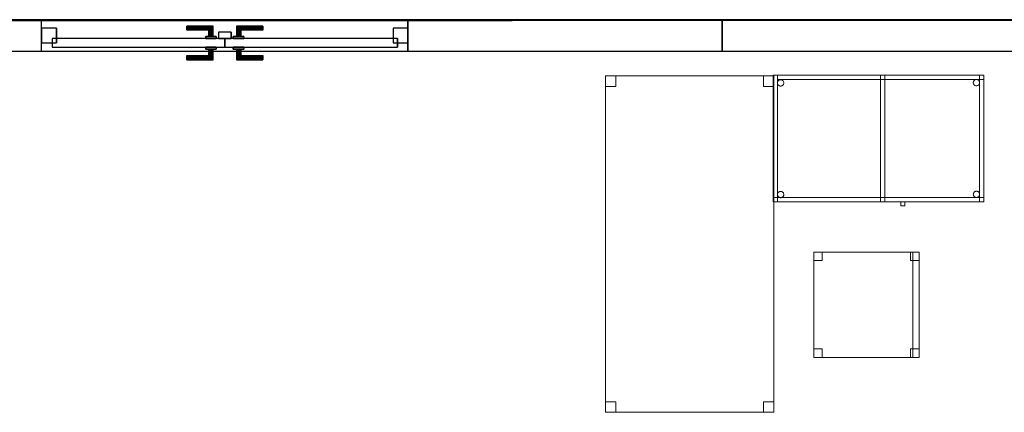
# Model space of a CAD drawing. Header units: metres. Extents: x 391.1 to 427.5, y 12.5 to 28.4.
# Tile 187 of 209: x 411.1 to 415.8, y 22.5 to 24.3. Entities that reach past the tile are written whole.
import ezdxf

# ---------------------------------------------------------------- set-up
doc = ezdxf.new("R2010")
doc.units = ezdxf.units.M
doc.layers.add('01_CARPINTERIA', color=5, linetype='Continuous', lineweight=25, true_color=0x0000ff)
doc.layers.add('01_SUELOS', color=7, linetype='Continuous', lineweight=25, true_color=0x007f00)
for name, color, linetype, lineweight in [('02_MOBILIARIO', 7, 'Continuous', 18), ('A-DETL-____-MBND', 7, 'Continuous', 18), ('A-GENM-____-OTLN', 7, 'Continuous', 18), ('A-WALL-____-MCUT', 7, 'Continuous', 25), ('A-WALL-____-OTLN', 7, 'Continuous', 25)]:
    doc.layers.add(name, color=color, linetype=linetype, lineweight=lineweight)

# ---------------------------------------------------------------- blocks, each defined once
blk = doc.blocks.new('Family - Cadira d_Oficina_PA-152077-03_CLI_AIGUA_P0A')
at = {"layer": 'A-DETL-____-MBND', "color": 253, "true_color": 0xaaaaaa}
for p, q in [((0, 0), (0, 0.5)), ((0, 0.5), (0.5, 0.5)), ((0.5, 0.5), (0, 0.5)), ((0, 0.5), (0, 0)), ((0, 0.46), (0, 0.5)), ((0, 0.5), (0.04, 0.5)), ((0, 0.5), (0, 0.46)), ((0.04, 0.5), (0, 0.5)), ((0.04, 0.5), (0.04, 0.46)), ((0.04, 0.46), (0.04, 0.5)), ((0.46, 0.46), (0.46, 0.5)), ((0.46, 0.5), (0.5, 0.5)), ((0.46, 0.5), (0.46, 0.46)), ((0.5, 0.5), (0.46, 0.5)), ((0.47, 0), (0.47, 0.5)), ((0.47, 0.5), (0.5, 0.5)), ((0.47, 0.5), (0.47, 0)), ((0.5, 0.5), (0.47, 0.5)), ((0.5, 0.5), (0.5, 0)), ((0.5, 0), (0.5, 0.5)), ((0.5, 0.5), (0.5, 0)), ((0.5, 0), (0.5, 0.5)), ((0.5, 0.5), (0.5, 0.46)), ((0.5, 0.46), (0.5, 0.5)), ((0.04, 0.46), (0, 0.46)), ((0, 0.46), (0.04, 0.46)), ((0.5, 0.46), (0.46, 0.46)), ((0.46, 0.46), (0.5, 0.46)), ((0, 0), (0, 0.04)), ((0, 0.04), (0.04, 0.04)), ((0, 0.04), (0, 0)), ((0.04, 0.04), (0, 0.04)), ((0.5, 0), (0, 0)), ((0, 0), (0.5, 0)), ((0.04, 0), (0, 0)), ((0, 0), (0.04, 0)), ((0.04, 0.04), (0.04, 0)), ((0.04, 0), (0.04, 0.04)), ((0.46, 0), (0.46, 0.04)), ((0.46, 0.04), (0.5, 0.04)), ((0.46, 0.04), (0.46, 0)), ((0.5, 0.04), (0.46, 0.04)), ((0.5, 0), (0.46, 0)), ((0.46, 0), (0.5, 0)), ((0.47, 0), (0.5, 0)), ((0.5, 0.04), (0.5, 0)), ((0.5, 0), (0.5, 0.04)), ((0.5, 0), (0.47, 0))]:
    blk.add_line(p, q, dxfattribs=at)
blk = doc.blocks.new('Family - Evans PA-152100-03_CLI_AIGUA_P0A')
at = {"layer": 'A-WALL-____-MCUT', "color": 253, "true_color": 0xaaaaaa}
for p, q in [((1.4919, 0.15), (0, 0.15)), ((0, 0.15), (0, 0)), ((1.4919, 0), (1.4919, 0.15)), ((3.2319, 0.15), (3.2319, 0)), ((3.607, 0.15), (3.2319, 0.15)), ((3.607, 0), (3.607, 0.15)), ((0, 0), (1.4919, 0)), ((3.2319, 0), (3.607, 0))]:
    blk.add_line(p, q, dxfattribs=at)
at = {"layer": 'A-WALL-____-OTLN', "color": 253, "true_color": 0xaaaaaa}
for p, q in [((3.607, 0.15), (0, 0.15)), ((0, 0.15), (0, 0)), ((3.2319, 0.15), (1.4919, 0.15)), ((1.4919, 0.15), (1.4919, 0)), ((3.2319, 0.15), (3.2319, 0)), ((3.607, 0), (3.607, 0.15)), ((0, 0), (3.607, 0)), ((1.4919, 0), (3.2319, 0))]:
    blk.add_line(p, q, dxfattribs=at)
at = {"layer": 'A-WALL-____-OTLN', "color": 253, "lineweight": 18, "true_color": 0xaaaaaa}
blk.add_line((0, 0), (3.607, 0), dxfattribs=at)
blk = doc.blocks.new('Family - Vano de puerta PA-152102-03_CLI_AIGUA_P0A')
at = {"layer": 'A-GENM-____-OTLN', "color": 253, "true_color": 0xaaaaaa}
for p, q in [((411.2051, 24.3496), (411.2051, 24.1996)), ((412.9451, 24.3496), (411.2051, 24.3496)), ((411.2051, 24.3496), (411.2051, 24.1996)), ((411.2051, 24.3496), (412.9451, 24.3496)), ((412.9451, 24.1996), (412.9451, 24.3496)), ((412.9451, 24.3496), (412.9451, 24.1996)), ((411.2051, 24.1996), (412.9451, 24.1996)), ((412.9451, 24.1996), (411.2051, 24.1996))]:
    blk.add_line(p, q, dxfattribs=at)
blk = doc.blocks.new('Family - Taula 160X80_PA-152273-03_CLI_AIGUA_P0A')
at = {"layer": 'A-DETL-____-MBND', "color": 253, "true_color": 0xaaaaaa}
for p, q in [((0, 1.5469), (0, 1.5969)), ((0, 1.5969), (0.05, 1.5969)), ((0, 1.5969), (0, 1.5469)), ((0.05, 1.5969), (0, 1.5969)), ((0, 0), (0, 1.5969)), ((0, 1.5969), (0.8001, 1.5969)), ((0, 1.5969), (0, 0)), ((0.8001, 1.5969), (0, 1.5969)), ((0.05, 1.5969), (0.05, 1.5469)), ((0.05, 1.5469), (0.05, 1.5969)), ((0.7501, 1.5469), (0.7501, 1.5969)), ((0.7501, 1.5969), (0.8001, 1.5969)), ((0.7501, 1.5969), (0.7501, 1.5469)), ((0.8001, 1.5969), (0.7501, 1.5969)), ((0.8001, 1.5969), (0.8001, 0)), ((0.8001, 0), (0.8001, 1.5969)), ((0.8001, 1.5969), (0.8001, 1.5469)), ((0.8001, 1.5469), (0.8001, 1.5969)), ((0.05, 1.5469), (0, 1.5469)), ((0, 1.5469), (0.05, 1.5469)), ((0.8001, 1.5469), (0.7501, 1.5469)), ((0.7501, 1.5469), (0.8001, 1.5469)), ((0, 0), (0, 0.05)), ((0, 0.05), (0.05, 0.05)), ((0, 0.05), (0, 0)), ((0.05, 0.05), (0, 0.05)), ((0.05, 0.05), (0.05, 0)), ((0.05, 0), (0.05, 0.05)), ((0.7501, 0), (0.7501, 0.05)), ((0.7501, 0.05), (0.8001, 0.05)), ((0.7501, 0.05), (0.7501, 0)), ((0.8001, 0.05), (0.7501, 0.05)), ((0.8001, 0.05), (0.8001, 0)), ((0.8001, 0), (0.8001, 0.05)), ((0.05, 0), (0, 0)), ((0, 0), (0.05, 0)), ((0.8001, 0), (0, 0)), ((0, 0), (0.8001, 0)), ((0.8001, 0), (0.7501, 0)), ((0.7501, 0), (0.8001, 0))]:
    blk.add_line(p, q, dxfattribs=at)
blk = doc.blocks.new('Family - LONDR55-XX_ZZ-ARQ-CAA-M3D-Londres55-152315-03_CLI_AIGUA_P0A')
at = {"layer": '01_CARPINTERIA', "color": 161, "true_color": 0xaaaaff}
for p, q in [((0.6895, 0.1487), (0.6895, 0.15)), ((0.6895, 0.15), (0.6895, 0.1487)), ((0.8145, 0.15), (0.6895, 0.15)), ((0.6895, 0.145), (0.6895, 0.1487)), ((0.6895, 0.1487), (0.6895, 0.145)), ((0.8132, 0.1487), (0.6895, 0.1487)), ((0.8132, 0.1487), (0.6895, 0.1487)), ((0.6895, 0.14), (0.6895, 0.145)), ((0.6895, 0.145), (0.6895, 0.14)), ((0.8095, 0.145), (0.6895, 0.145)), ((0.8095, 0.145), (0.6895, 0.145)), ((0.8095, 0.145), (0.8045, 0.14)), ((0.8045, 0.14), (0.8095, 0.145)), ((0.8132, 0.1487), (0.8095, 0.145)), ((0.8095, 0.145), (0.8132, 0.1487)), ((0.8095, 0.1), (0.8095, 0.145)), ((0.8095, 0.1), (0.8095, 0.145)), ((0.8145, 0.15), (0.8132, 0.1487)), ((0.8132, 0.1487), (0.8145, 0.15)), ((0.8132, 0.1), (0.8132, 0.1487)), ((0.8132, 0.1), (0.8132, 0.1487)), ((0.8145, 0.1), (0.8145, 0.15)), ((0.9268, 0.1487), (0.9255, 0.15)), ((0.9255, 0.15), (0.9255, 0.1)), ((0.9255, 0.15), (0.9268, 0.1487)), ((1.0505, 0.15), (0.9255, 0.15)), ((0.9305, 0.145), (0.9268, 0.1487)), ((0.9268, 0.1487), (0.9268, 0.1)), ((0.9268, 0.1487), (0.9268, 0.1)), ((0.9268, 0.1487), (0.9305, 0.145)), ((1.0505, 0.1487), (0.9268, 0.1487)), ((1.0505, 0.1487), (0.9268, 0.1487)), ((0.9355, 0.14), (0.9305, 0.145)), ((0.9305, 0.145), (0.9305, 0.1)), ((0.9305, 0.145), (0.9305, 0.1)), ((0.9305, 0.145), (0.9355, 0.14)), ((1.0505, 0.145), (0.9305, 0.145)), ((1.0505, 0.145), (0.9305, 0.145)), ((1.0505, 0.1487), (1.0505, 0.15)), ((1.0505, 0.15), (1.0505, 0.1487)), ((1.0505, 0.145), (1.0505, 0.1487)), ((1.0505, 0.1487), (1.0505, 0.145)), ((1.0505, 0.145), (1.0505, 0.14)), ((1.0505, 0.14), (1.0505, 0.145)), ((0.6895, 0.135), (0.6895, 0.14)), ((0.6895, 0.14), (0.6895, 0.135)), ((0.6895, 0.14), (0.8045, 0.14)), ((0.8045, 0.14), (0.6895, 0.14)), ((0.6895, 0.135), (0.6895, 0.1313)), ((0.6895, 0.1313), (0.6895, 0.135)), ((0.7995, 0.135), (0.6895, 0.135)), ((0.7995, 0.135), (0.6895, 0.135)), ((0.6895, 0.1313), (0.6895, 0.13)), ((0.6895, 0.13), (0.6895, 0.1313)), ((0.7958, 0.1313), (0.6895, 0.1313)), ((0.7958, 0.1313), (0.6895, 0.1313)), ((0.7945, 0.13), (0.6895, 0.13)), ((0.8295, 0.1), (0.7795, 0.1)), ((0.7795, 0.1), (0.8295, 0.1)), ((0.7795, 0.09), (0.7795, 0.1)), ((0.7795, 0.09), (0.7795, 0.1)), ((0.7945, 0.13), (0.7958, 0.1313)), ((0.7958, 0.1313), (0.7945, 0.13)), ((0.7945, 0.1), (0.7945, 0.13)), ((0.7958, 0.1), (0.7945, 0.1)), ((0.7945, 0.1), (0.7958, 0.1)), ((0.7958, 0.1313), (0.7995, 0.135)), ((0.7995, 0.135), (0.7958, 0.1313)), ((0.7958, 0.1), (0.7958, 0.1313)), ((0.7958, 0.1), (0.7958, 0.1313)), ((0.7995, 0.1), (0.7958, 0.1)), ((0.7958, 0.1), (0.7995, 0.1)), ((0.7995, 0.135), (0.8045, 0.14)), ((0.8045, 0.14), (0.7995, 0.135)), ((0.7995, 0.1), (0.7995, 0.135)), ((0.7995, 0.1), (0.7995, 0.135)), ((0.8045, 0.1), (0.7995, 0.1)), ((0.7995, 0.1), (0.8045, 0.1)), ((0.8045, 0.14), (0.8045, 0.1)), ((0.8045, 0.1), (0.8045, 0.14)), ((0.8095, 0.1), (0.8045, 0.1)), ((0.8045, 0.1), (0.8095, 0.1)), ((0.8095, 0.1), (0.8132, 0.1)), ((0.8132, 0.1), (0.8095, 0.1)), ((0.8132, 0.1), (0.8145, 0.1)), ((0.8145, 0.1), (0.8132, 0.1)), ((0.8295, 0.09), (0.8295, 0.1)), ((0.8295, 0.1), (0.8295, 0.09)), ((0.9605, 0.1), (0.9105, 0.1)), ((0.9105, 0.1), (0.9605, 0.1)), ((0.9105, 0.09), (0.9105, 0.1)), ((0.9105, 0.09), (0.9105, 0.1)), ((0.9268, 0.1), (0.9255, 0.1)), ((0.9255, 0.1), (0.9268, 0.1)), ((0.9305, 0.1), (0.9268, 0.1)), ((0.9268, 0.1), (0.9305, 0.1)), ((0.9355, 0.1), (0.9305, 0.1)), ((0.9305, 0.1), (0.9355, 0.1)), ((0.9355, 0.1), (0.9355, 0.14)), ((0.9355, 0.14), (0.9355, 0.1)), ((0.9355, 0.14), (0.9405, 0.135)), ((0.9405, 0.135), (0.9355, 0.14)), ((0.9355, 0.14), (1.0505, 0.14)), ((1.0505, 0.14), (0.9355, 0.14)), ((0.9405, 0.1), (0.9355, 0.1)), ((0.9355, 0.1), (0.9405, 0.1)), ((0.9405, 0.135), (0.9405, 0.1)), ((0.9405, 0.135), (0.9442, 0.1313)), ((0.9442, 0.1313), (0.9405, 0.135)), ((0.9405, 0.135), (0.9405, 0.1)), ((1.0505, 0.135), (0.9405, 0.135)), ((1.0505, 0.135), (0.9405, 0.135)), ((0.9405, 0.1), (0.9442, 0.1)), ((0.9442, 0.1), (0.9405, 0.1)), ((0.9442, 0.1313), (0.9442, 0.1)), ((0.9442, 0.1313), (0.9455, 0.13)), ((0.9455, 0.13), (0.9442, 0.1313)), ((0.9442, 0.1313), (0.9442, 0.1)), ((1.0505, 0.1313), (0.9442, 0.1313)), ((1.0505, 0.1313), (0.9442, 0.1313)), ((0.9442, 0.1), (0.9455, 0.1)), ((0.9455, 0.1), (0.9442, 0.1)), ((0.9455, 0.13), (0.9455, 0.1)), ((1.0505, 0.13), (0.9455, 0.13)), ((0.9605, 0.09), (0.9605, 0.1)), ((0.9605, 0.1), (0.9605, 0.09)), ((1.0505, 0.14), (1.0505, 0.135)), ((1.0505, 0.135), (1.0505, 0.14)), ((1.0505, 0.135), (1.0505, 0.1313)), ((1.0505, 0.1313), (1.0505, 0.135)), ((1.0505, 0.1313), (1.0505, 0.13)), ((1.0505, 0.13), (1.0505, 0.1313)), ((0.07, 0.07), (0, 0.07)), ((0, 0.07), (0, 0)), ((0.07, 0.07), (0, 0.07)), ((0, 0), (0, 0.07)), ((0.8695, 0.09), (0.05, 0.09)), ((0.05, 0.09), (0.05, 0.05)), ((0.8695, 0.09), (0.05, 0.09)), ((0.05, 0.05), (0.05, 0.09)), ((0.05, 0.05), (0.8695, 0.05)), ((0.05, 0.05), (0.8695, 0.05)), ((0.07, 0), (0.07, 0.07)), ((0.07, 0), (0.07, 0.07)), ((0.8295, 0.09), (0.7795, 0.09)), ((0.7795, 0.09), (0.8295, 0.09)), ((0.7795, 0.05), (0.8295, 0.05)), ((0.8295, 0.05), (0.7795, 0.05)), ((0.7795, 0.04), (0.7795, 0.05)), ((0.7795, 0.04), (0.7795, 0.05)), ((0.8295, 0.04), (0.8295, 0.05)), ((0.8295, 0.05), (0.8295, 0.04)), ((0.9005, 0.05), (0.8405, 0.05)), ((0.8405, 0.05), (0.8405, 0.02)), ((0.9005, 0.05), (0.8405, 0.05)), ((0.8405, 0.02), (0.8405, 0.05)), ((0.8695, 0.05), (0.8695, 0.09)), ((0.8695, 0.05), (0.8695, 0.09)), ((1.69, 0.09), (0.8705, 0.09)), ((0.8705, 0.09), (0.8705, 0.05)), ((1.69, 0.09), (0.8705, 0.09)), ((0.8705, 0.05), (0.8705, 0.09)), ((0.8705, 0.05), (1.69, 0.05)), ((0.8705, 0.05), (1.69, 0.05)), ((0.9005, 0.02), (0.9005, 0.05)), ((0.9005, 0.02), (0.9005, 0.05)), ((0.9605, 0.09), (0.9105, 0.09)), ((0.9105, 0.09), (0.9605, 0.09)), ((0.9105, 0.05), (0.9605, 0.05)), ((0.9605, 0.05), (0.9105, 0.05)), ((0.9105, 0.04), (0.9105, 0.05)), ((0.9105, 0.04), (0.9105, 0.05)), ((0.9605, 0.04), (0.9605, 0.05)), ((0.9605, 0.05), (0.9605, 0.04)), ((1.74, 0.07), (1.67, 0.07)), ((1.67, 0.07), (1.67, 0)), ((1.74, 0.07), (1.67, 0.07)), ((1.67, 0), (1.67, 0.07)), ((1.69, 0.05), (1.69, 0.09)), ((1.69, 0.05), (1.69, 0.09)), ((1.74, 0), (1.74, 0.07)), ((1.74, 0), (1.74, 0.07)), ((0, 0), (0.07, 0)), ((0, 0), (0.07, 0)), ((0.6895, 0.0087), (0.6895, 0.01)), ((0.6895, 0.01), (0.6895, 0.0087)), ((0.6895, 0.01), (0.7945, 0.01)), ((0.6895, 0.005), (0.6895, 0.0087)), ((0.6895, 0.0087), (0.6895, 0.005)), ((0.6895, 0.0087), (0.7958, 0.0087)), ((0.6895, 0.0087), (0.7958, 0.0087)), ((0.6895, 0), (0.6895, 0.005)), ((0.6895, 0.005), (0.6895, 0)), ((0.6895, 0.005), (0.7995, 0.005)), ((0.6895, 0.005), (0.7995, 0.005)), ((0.6895, -0.005), (0.6895, 0)), ((0.8045, 0), (0.6895, 0)), ((0.6895, 0), (0.8045, 0)), ((0.7795, 0.04), (0.8295, 0.04)), ((0.8295, 0.04), (0.7795, 0.04)), ((0.7958, 0.04), (0.7945, 0.04)), ((0.7945, 0.04), (0.7958, 0.04)), ((0.7945, 0.01), (0.7945, 0.04)), ((0.7958, 0.0087), (0.7945, 0.01)), ((0.7945, 0.01), (0.7958, 0.0087)), ((0.7995, 0.04), (0.7958, 0.04)), ((0.7958, 0.04), (0.7995, 0.04)), ((0.7958, 0.0087), (0.7958, 0.04)), ((0.7958, 0.0087), (0.7958, 0.04)), ((0.7995, 0.005), (0.7958, 0.0087)), ((0.7958, 0.0087), (0.7995, 0.005)), ((0.7995, 0.04), (0.8045, 0.04)), ((0.8045, 0.04), (0.7995, 0.04)), ((0.7995, 0.005), (0.7995, 0.04)), ((0.7995, 0.005), (0.7995, 0.04)), ((0.8045, 0), (0.7995, 0.005)), ((0.7995, 0.005), (0.8045, 0)), ((0.8045, 0.04), (0.8095, 0.04)), ((0.8095, 0.04), (0.8045, 0.04)), ((0.8045, 0.04), (0.8045, 0)), ((0.8045, 0), (0.8045, 0.04)), ((0.8095, 0.04), (0.8132, 0.04)), ((0.8132, 0.04), (0.8095, 0.04)), ((0.8095, -0.005), (0.8095, 0.04)), ((0.8095, -0.005), (0.8095, 0.04)), ((0.8132, 0.04), (0.8145, 0.04)), ((0.8145, 0.04), (0.8132, 0.04)), ((0.8132, -0.0087), (0.8132, 0.04)), ((0.8132, -0.0087), (0.8132, 0.04)), ((0.8145, -0.01), (0.8145, 0.04)), ((0.8405, 0.02), (0.9005, 0.02)), ((0.8405, 0.02), (0.9005, 0.02)), ((0.9105, 0.04), (0.9605, 0.04)), ((0.9605, 0.04), (0.9105, 0.04)), ((0.9268, 0.04), (0.9255, 0.04)), ((0.9255, 0.04), (0.9268, 0.04)), ((0.9255, 0.04), (0.9255, -0.01)), ((0.9305, 0.04), (0.9268, 0.04)), ((0.9268, 0.04), (0.9305, 0.04)), ((0.9268, 0.04), (0.9268, -0.0087)), ((0.9268, 0.04), (0.9268, -0.0087)), ((0.9305, 0.04), (0.9355, 0.04)), ((0.9355, 0.04), (0.9305, 0.04)), ((0.9305, 0.04), (0.9305, -0.005)), ((0.9305, 0.04), (0.9305, -0.005)), ((0.9355, 0.04), (0.9405, 0.04)), ((0.9405, 0.04), (0.9355, 0.04)), ((0.9355, 0), (0.9355, 0.04)), ((0.9355, 0.04), (0.9355, 0)), ((0.9405, 0.005), (0.9355, 0)), ((0.9355, 0), (0.9405, 0.005)), ((1.0505, 0), (0.9355, 0)), ((0.9355, 0), (1.0505, 0)), ((0.9405, 0.04), (0.9442, 0.04)), ((0.9442, 0.04), (0.9405, 0.04)), ((0.9405, 0.04), (0.9405, 0.005)), ((0.9405, 0.04), (0.9405, 0.005)), ((0.9442, 0.0087), (0.9405, 0.005)), ((0.9405, 0.005), (0.9442, 0.0087)), ((0.9405, 0.005), (1.0505, 0.005)), ((0.9405, 0.005), (1.0505, 0.005)), ((0.9442, 0.04), (0.9455, 0.04)), ((0.9455, 0.04), (0.9442, 0.04)), ((0.9442, 0.04), (0.9442, 0.0087)), ((0.9442, 0.04), (0.9442, 0.0087)), ((0.9455, 0.01), (0.9442, 0.0087)), ((0.9442, 0.0087), (0.9455, 0.01)), ((0.9442, 0.0087), (1.0505, 0.0087)), ((0.9442, 0.0087), (1.0505, 0.0087)), ((0.9455, 0.04), (0.9455, 0.01)), ((0.9455, 0.01), (1.0505, 0.01)), ((1.0505, 0.0087), (1.0505, 0.01)), ((1.0505, 0.01), (1.0505, 0.0087)), ((1.0505, 0.005), (1.0505, 0.0087)), ((1.0505, 0.0087), (1.0505, 0.005)), ((1.0505, 0.005), (1.0505, 0)), ((1.0505, 0), (1.0505, 0.005)), ((1.0505, 0), (1.0505, -0.005)), ((1.0505, -0.005), (1.0505, 0)), ((1.67, 0), (1.74, 0)), ((1.67, 0), (1.74, 0)), ((0.6895, 0), (0.6895, -0.005)), ((0.6895, -0.005), (0.6895, -0.0087)), ((0.6895, -0.0087), (0.6895, -0.005)), ((0.6895, -0.005), (0.8095, -0.005)), ((0.6895, -0.005), (0.8095, -0.005)), ((0.6895, -0.0087), (0.6895, -0.01)), ((0.6895, -0.01), (0.6895, -0.0087)), ((0.6895, -0.0087), (0.8132, -0.0087)), ((0.6895, -0.0087), (0.8132, -0.0087)), ((0.6895, -0.01), (0.8145, -0.01)), ((0.8045, 0), (0.8095, -0.005)), ((0.8095, -0.005), (0.8045, 0)), ((0.8095, -0.005), (0.8132, -0.0087)), ((0.8132, -0.0087), (0.8095, -0.005)), ((0.8132, -0.0087), (0.8145, -0.01)), ((0.8145, -0.01), (0.8132, -0.0087)), ((0.9255, -0.01), (0.9268, -0.0087)), ((0.9268, -0.0087), (0.9255, -0.01)), ((0.9255, -0.01), (1.0505, -0.01)), ((0.9268, -0.0087), (0.9305, -0.005)), ((0.9305, -0.005), (0.9268, -0.0087)), ((0.9268, -0.0087), (1.0505, -0.0087)), ((0.9268, -0.0087), (1.0505, -0.0087)), ((0.9305, -0.005), (0.9355, 0)), ((0.9355, 0), (0.9305, -0.005)), ((0.9305, -0.005), (1.0505, -0.005)), ((0.9305, -0.005), (1.0505, -0.005)), ((1.0505, -0.005), (1.0505, -0.0087)), ((1.0505, -0.0087), (1.0505, -0.005)), ((1.0505, -0.0087), (1.0505, -0.01)), ((1.0505, -0.01), (1.0505, -0.0087))]:
    blk.add_line(p, q, dxfattribs=at)
blk = doc.blocks.new('Family - Porta PA-152316-03_CLI_AIGUA_P0A')
blk.add_blockref('Family - LONDR55-XX_ZZ-ARQ-CAA-M3D-Londres55-152315-03_CLI_AIGUA_P0A', (0, 0))
blk = doc.blocks.new('Family - LONDR55-XX_ZZ-ARQ-CAA-M3D-Londres55-152321-03_CLI_AIGUA_P0A')
at = {"layer": '01_SUELOS', "color": 9, "true_color": 0xaad4aa}
for p, q in [((6.46, 0.7095), (17.78, 0.7159)), ((6.46, 0.7095), (17.78, 0.7159)), ((17.78, 0.7159), (6.46, 0.7095)), ((17.78, 0.7159), (6.46, 0.7095))]:
    blk.add_line(p, q, dxfattribs=at)
blk = doc.blocks.new('Family - Evans PA-152325-03_CLI_AIGUA_P0A')
at = {"layer": 'A-WALL-____-MCUT', "color": 253, "true_color": 0xaaaaaa}
for p, q in [((6.7, 0.15), (0, 0.15)), ((6.7, 0), (6.7, 0.15)), ((0, 0), (6.7, 0))]:
    blk.add_line(p, q, dxfattribs=at)
at = {"layer": 'A-WALL-____-OTLN', "color": 253, "true_color": 0xaaaaaa}
for p, q in [((6.7, 0.15), (0, 0.15)), ((6.7, 0), (6.7, 0.15)), ((0, 0), (6.7, 0))]:
    blk.add_line(p, q, dxfattribs=at)
at = {"layer": 'A-WALL-____-OTLN', "color": 253, "lineweight": 18, "true_color": 0xaaaaaa}
blk.add_line((0, 0), (6.7, 0), dxfattribs=at)
blk = doc.blocks.new('Family - LONDR55-XX_ZZ-ARQ-CAA-M3D-Londres55-152611-03_CLI_AIGUA_P0A')
at = {"layer": '01_SUELOS', "color": 9, "true_color": 0xaad4aa}
for p, q in [((21.9598, 11.109), (10.6397, 11.1025)), ((10.6397, 11.1025), (21.9598, 11.109))]:
    blk.add_line(p, q, dxfattribs=at)
blk = doc.blocks.new('Family - Taula 100X60_PA-152682-03_CLI_AIGUA_P0A')
at = {"layer": 'A-DETL-____-MBND', "color": 253, "true_color": 0xaaaaaa}
for p, q in [((0, 0.62), (0, 0.02)), ((0, 0.02), (0, 0.62)), ((1, 0.62), (0, 0.62)), ((0, 0.62), (1, 0.62)), ((0, 0.62), (0.02, 0.62)), ((0.02, 0.62), (0, 0.62)), ((0, 0.02), (0, 0.62)), ((0, 0.62), (0, 0.02)), ((0, 0.62), (0, 0.02)), ((0, 0.02), (0, 0.62)), ((1, 0.62), (0, 0.62)), ((0, 0.62), (1, 0.62)), ((0, 0.04), (0, 0.62)), ((0, 0.62), (1, 0.62)), ((1, 0.62), (0, 0.62)), ((0, 0.62), (0, 0.04)), ((0.02, 0.62), (0.02, 0.02)), ((0.02, 0.02), (0.02, 0.62)), ((0.02, 0.6), (0.02, 0.62)), ((0.02, 0.62), (0.02, 0.6)), ((0.02, 0.62), (1, 0.62)), ((1, 0.62), (0.02, 0.62)), ((0.51, 0.62), (0.53, 0.62)), ((0.53, 0.62), (0.51, 0.62)), ((0.51, 0.02), (0.51, 0.62)), ((0.51, 0.62), (0.51, 0.02)), ((0.51, 0.62), (0.53, 0.62)), ((0.53, 0.62), (0.51, 0.62)), ((0.51, 0.04), (0.51, 0.62)), ((0.51, 0.62), (0.51, 0.04)), ((0.53, 0.62), (0.53, 0.02)), ((0.53, 0.02), (0.53, 0.62)), ((0.53, 0.62), (0.53, 0.04)), ((0.53, 0.04), (0.53, 0.62)), ((0.98, 0.62), (1, 0.62)), ((1, 0.62), (0.98, 0.62)), ((0.98, 0.02), (0.98, 0.62)), ((0.98, 0.62), (0.98, 0.02)), ((1, 0.02), (1, 0.62)), ((1, 0.62), (1, 0.02)), ((1, 0.02), (1, 0.62)), ((1, 0.62), (1, 0.02)), ((1, 0.62), (1, 0.02)), ((1, 0.02), (1, 0.62)), ((1, 0.62), (1, 0.6)), ((1, 0.62), (1, 0.6)), ((1, 0.62), (1, 0.04)), ((1, 0.04), (1, 0.62)), ((1, 0.6), (0.02, 0.6)), ((0.02, 0.6), (1, 0.6)), ((0.0201, 0.5838), (0.0203, 0.5864)), ((0.0203, 0.5864), (0.0201, 0.5838)), ((0.0203, 0.5812), (0.0201, 0.5838)), ((0.0201, 0.5838), (0.0203, 0.5812)), ((0.0203, 0.5864), (0.021, 0.5889)), ((0.021, 0.5889), (0.0203, 0.5864)), ((0.021, 0.5787), (0.0203, 0.5812)), ((0.0203, 0.5812), (0.021, 0.5787)), ((0.021, 0.5889), (0.0221, 0.5913)), ((0.0221, 0.5913), (0.021, 0.5889)), ((0.0221, 0.5764), (0.021, 0.5787)), ((0.021, 0.5787), (0.0221, 0.5764)), ((0.0221, 0.5913), (0.0236, 0.5934)), ((0.0236, 0.5934), (0.0221, 0.5913)), ((0.0236, 0.5742), (0.0221, 0.5764)), ((0.0221, 0.5764), (0.0236, 0.5742)), ((0.0236, 0.5934), (0.0254, 0.5953)), ((0.0254, 0.5953), (0.0236, 0.5934)), ((0.0254, 0.5724), (0.0236, 0.5742)), ((0.0236, 0.5742), (0.0254, 0.5724)), ((0.0254, 0.5953), (0.0275, 0.5968)), ((0.0275, 0.5968), (0.0254, 0.5953)), ((0.0275, 0.5709), (0.0254, 0.5724)), ((0.0254, 0.5724), (0.0275, 0.5709)), ((0.0275, 0.5968), (0.0299, 0.5979)), ((0.0299, 0.5979), (0.0275, 0.5968)), ((0.0299, 0.5698), (0.0275, 0.5709)), ((0.0275, 0.5709), (0.0299, 0.5698)), ((0.0299, 0.5979), (0.0324, 0.5985)), ((0.0324, 0.5985), (0.0299, 0.5979)), ((0.0324, 0.5691), (0.0299, 0.5698)), ((0.0299, 0.5698), (0.0324, 0.5691)), ((0.0324, 0.5985), (0.035, 0.5988)), ((0.035, 0.5988), (0.0324, 0.5985)), ((0.035, 0.5689), (0.0324, 0.5691)), ((0.0324, 0.5691), (0.035, 0.5689)), ((0.035, 0.5988), (0.0376, 0.5985)), ((0.0376, 0.5985), (0.035, 0.5988)), ((0.0376, 0.5691), (0.035, 0.5689)), ((0.035, 0.5689), (0.0376, 0.5691)), ((0.0376, 0.5985), (0.0401, 0.5979)), ((0.0401, 0.5979), (0.0376, 0.5985)), ((0.0401, 0.5698), (0.0376, 0.5691)), ((0.0376, 0.5691), (0.0401, 0.5698)), ((0.0401, 0.5979), (0.0425, 0.5968)), ((0.0425, 0.5968), (0.0401, 0.5979)), ((0.0425, 0.5709), (0.0401, 0.5698)), ((0.0401, 0.5698), (0.0425, 0.5709)), ((0.0425, 0.5968), (0.0446, 0.5953)), ((0.0446, 0.5953), (0.0425, 0.5968)), ((0.0446, 0.5724), (0.0425, 0.5709)), ((0.0425, 0.5709), (0.0446, 0.5724)), ((0.0446, 0.5953), (0.0464, 0.5934)), ((0.0464, 0.5934), (0.0446, 0.5953)), ((0.0464, 0.5742), (0.0446, 0.5724)), ((0.0446, 0.5724), (0.0464, 0.5742)), ((0.0464, 0.5934), (0.0479, 0.5913)), ((0.0479, 0.5913), (0.0464, 0.5934)), ((0.0479, 0.5764), (0.0464, 0.5742)), ((0.0464, 0.5742), (0.0479, 0.5764)), ((0.0479, 0.5913), (0.049, 0.5889)), ((0.049, 0.5889), (0.0479, 0.5913)), ((0.049, 0.5787), (0.0479, 0.5764)), ((0.0479, 0.5764), (0.049, 0.5787)), ((0.049, 0.5889), (0.0497, 0.5864)), ((0.0497, 0.5864), (0.049, 0.5889)), ((0.0497, 0.5812), (0.049, 0.5787)), ((0.049, 0.5787), (0.0497, 0.5812)), ((0.0497, 0.5864), (0.0499, 0.5838)), ((0.0499, 0.5838), (0.0497, 0.5864)), ((0.0499, 0.5838), (0.0497, 0.5812)), ((0.0497, 0.5812), (0.0499, 0.5838)), ((0.9498, 0.585), (0.95, 0.5876)), ((0.95, 0.5876), (0.9498, 0.585)), ((0.95, 0.5824), (0.9498, 0.585)), ((0.9498, 0.585), (0.95, 0.5824)), ((0.95, 0.5876), (0.9507, 0.5901)), ((0.9507, 0.5901), (0.95, 0.5876)), ((0.9507, 0.5799), (0.95, 0.5824)), ((0.95, 0.5824), (0.9507, 0.5799)), ((0.9507, 0.5901), (0.9518, 0.5925)), ((0.9518, 0.5925), (0.9507, 0.5901)), ((0.9518, 0.5776), (0.9507, 0.5799)), ((0.9507, 0.5799), (0.9518, 0.5776)), ((0.9518, 0.5925), (0.9533, 0.5946)), ((0.9533, 0.5946), (0.9518, 0.5925)), ((0.9533, 0.5754), (0.9518, 0.5776)), ((0.9518, 0.5776), (0.9533, 0.5754)), ((0.9533, 0.5946), (0.9551, 0.5965)), ((0.9551, 0.5965), (0.9533, 0.5946)), ((0.9551, 0.5736), (0.9533, 0.5754)), ((0.9533, 0.5754), (0.9551, 0.5736)), ((0.9551, 0.5965), (0.9572, 0.598)), ((0.9572, 0.598), (0.9551, 0.5965)), ((0.9572, 0.5721), (0.9551, 0.5736)), ((0.9551, 0.5736), (0.9572, 0.5721)), ((0.9572, 0.598), (0.9596, 0.5991)), ((0.9596, 0.5991), (0.9572, 0.598)), ((0.9596, 0.571), (0.9572, 0.5721)), ((0.9572, 0.5721), (0.9596, 0.571)), ((0.9596, 0.5991), (0.9621, 0.5997)), ((0.9621, 0.5997), (0.9596, 0.5991)), ((0.9621, 0.5703), (0.9596, 0.571)), ((0.9596, 0.571), (0.9621, 0.5703)), ((0.9621, 0.5997), (0.9647, 0.6)), ((0.9647, 0.6), (0.9621, 0.5997)), ((0.9647, 0.5701), (0.9621, 0.5703)), ((0.9621, 0.5703), (0.9647, 0.5701)), ((0.9647, 0.6), (0.9673, 0.5997)), ((0.9673, 0.5997), (0.9647, 0.6)), ((0.9673, 0.5703), (0.9647, 0.5701)), ((0.9647, 0.5701), (0.9673, 0.5703)), ((0.9673, 0.5997), (0.9698, 0.5991)), ((0.9698, 0.5991), (0.9673, 0.5997)), ((0.9698, 0.571), (0.9673, 0.5703)), ((0.9673, 0.5703), (0.9698, 0.571)), ((0.9698, 0.5991), (0.9722, 0.598)), ((0.9722, 0.598), (0.9698, 0.5991)), ((0.9722, 0.5721), (0.9698, 0.571)), ((0.9698, 0.571), (0.9722, 0.5721)), ((0.9722, 0.598), (0.9743, 0.5965)), ((0.9743, 0.5965), (0.9722, 0.598)), ((0.9743, 0.5736), (0.9722, 0.5721)), ((0.9722, 0.5721), (0.9743, 0.5736)), ((0.9743, 0.5965), (0.9762, 0.5946)), ((0.9762, 0.5946), (0.9743, 0.5965)), ((0.9762, 0.5754), (0.9743, 0.5736)), ((0.9743, 0.5736), (0.9762, 0.5754)), ((0.9762, 0.5946), (0.9776, 0.5925)), ((0.9776, 0.5925), (0.9762, 0.5946)), ((0.9776, 0.5776), (0.9762, 0.5754)), ((0.9762, 0.5754), (0.9776, 0.5776)), ((0.9776, 0.5925), (0.9787, 0.5901)), ((0.9787, 0.5901), (0.9776, 0.5925)), ((0.9787, 0.5799), (0.9776, 0.5776)), ((0.9776, 0.5776), (0.9787, 0.5799)), ((0.9787, 0.5901), (0.9794, 0.5876)), ((0.9794, 0.5876), (0.9787, 0.5901)), ((0.9794, 0.5824), (0.9787, 0.5799)), ((0.9787, 0.5799), (0.9794, 0.5824)), ((0.9794, 0.5876), (0.9796, 0.585)), ((0.9796, 0.585), (0.9794, 0.5876)), ((0.9796, 0.585), (0.9794, 0.5824)), ((0.9794, 0.5824), (0.9796, 0.585)), ((0.0201, 0.0538), (0.0203, 0.0564)), ((0.0203, 0.0564), (0.0201, 0.0538)), ((0.0203, 0.0512), (0.0201, 0.0538)), ((0.0201, 0.0538), (0.0203, 0.0512)), ((0.0203, 0.0564), (0.021, 0.0589)), ((0.021, 0.0589), (0.0203, 0.0564)), ((0.021, 0.0487), (0.0203, 0.0512)), ((0.0203, 0.0512), (0.021, 0.0487)), ((0.021, 0.0589), (0.0221, 0.0613)), ((0.0221, 0.0613), (0.021, 0.0589)), ((0.0221, 0.0464), (0.021, 0.0487)), ((0.021, 0.0487), (0.0221, 0.0464)), ((0.0221, 0.0613), (0.0236, 0.0634)), ((0.0236, 0.0634), (0.0221, 0.0613)), ((0.0236, 0.0634), (0.0254, 0.0653)), ((0.0254, 0.0653), (0.0236, 0.0634)), ((0.0254, 0.0653), (0.0275, 0.0668)), ((0.0275, 0.0668), (0.0254, 0.0653)), ((0.0275, 0.0668), (0.0299, 0.0679)), ((0.0299, 0.0679), (0.0275, 0.0668)), ((0.0299, 0.0679), (0.0324, 0.0685)), ((0.0324, 0.0685), (0.0299, 0.0679)), ((0.0324, 0.0685), (0.035, 0.0688)), ((0.035, 0.0688), (0.0324, 0.0685)), ((0.035, 0.0688), (0.0376, 0.0685)), ((0.0376, 0.0685), (0.035, 0.0688)), ((0.0376, 0.0685), (0.0401, 0.0679)), ((0.0401, 0.0679), (0.0376, 0.0685)), ((0.0401, 0.0679), (0.0425, 0.0668)), ((0.0425, 0.0668), (0.0401, 0.0679)), ((0.0425, 0.0668), (0.0446, 0.0653)), ((0.0446, 0.0653), (0.0425, 0.0668)), ((0.0446, 0.0653), (0.0464, 0.0634)), ((0.0464, 0.0634), (0.0446, 0.0653)), ((0.0464, 0.0634), (0.0479, 0.0613)), ((0.0479, 0.0613), (0.0464, 0.0634)), ((0.0479, 0.0613), (0.049, 0.0589)), ((0.049, 0.0589), (0.0479, 0.0613)), ((0.049, 0.0487), (0.0479, 0.0464)), ((0.0479, 0.0464), (0.049, 0.0487)), ((0.049, 0.0589), (0.0497, 0.0564)), ((0.0497, 0.0564), (0.049, 0.0589)), ((0.0497, 0.0512), (0.049, 0.0487)), ((0.049, 0.0487), (0.0497, 0.0512)), ((0.0497, 0.0564), (0.0499, 0.0538)), ((0.0499, 0.0538), (0.0497, 0.0564)), ((0.0499, 0.0538), (0.0497, 0.0512)), ((0.0497, 0.0512), (0.0499, 0.0538)), ((0.9501, 0.055), (0.9503, 0.0576)), ((0.9503, 0.0576), (0.9501, 0.055)), ((0.9503, 0.0524), (0.9501, 0.055)), ((0.9501, 0.055), (0.9503, 0.0524)), ((0.9503, 0.0576), (0.951, 0.0601)), ((0.951, 0.0601), (0.9503, 0.0576)), ((0.951, 0.0499), (0.9503, 0.0524)), ((0.9503, 0.0524), (0.951, 0.0499)), ((0.951, 0.0601), (0.9521, 0.0625)), ((0.9521, 0.0625), (0.951, 0.0601)), ((0.9521, 0.0475), (0.951, 0.0499)), ((0.951, 0.0499), (0.9521, 0.0475)), ((0.9521, 0.0625), (0.9536, 0.0646)), ((0.9536, 0.0646), (0.9521, 0.0625)), ((0.9536, 0.0454), (0.9521, 0.0475)), ((0.9521, 0.0475), (0.9536, 0.0454)), ((0.9536, 0.0646), (0.9554, 0.0664)), ((0.9554, 0.0664), (0.9536, 0.0646)), ((0.9554, 0.0664), (0.9576, 0.0679)), ((0.9576, 0.0679), (0.9554, 0.0664)), ((0.9576, 0.0679), (0.9599, 0.069)), ((0.9599, 0.069), (0.9576, 0.0679)), ((0.9599, 0.069), (0.9625, 0.0697)), ((0.9625, 0.0697), (0.9599, 0.069)), ((0.9625, 0.0697), (0.965, 0.0699)), ((0.965, 0.0699), (0.9625, 0.0697)), ((0.965, 0.0699), (0.9676, 0.0697)), ((0.9676, 0.0697), (0.965, 0.0699)), ((0.9676, 0.0697), (0.9702, 0.069)), ((0.9702, 0.069), (0.9676, 0.0697)), ((0.9702, 0.069), (0.9725, 0.0679)), ((0.9725, 0.0679), (0.9702, 0.069)), ((0.9725, 0.0679), (0.9746, 0.0664)), ((0.9746, 0.0664), (0.9725, 0.0679)), ((0.9746, 0.0664), (0.9765, 0.0646)), ((0.9765, 0.0646), (0.9746, 0.0664)), ((0.9765, 0.0646), (0.978, 0.0625)), ((0.978, 0.0625), (0.9765, 0.0646)), ((0.978, 0.0475), (0.9765, 0.0454)), ((0.9765, 0.0454), (0.978, 0.0475)), ((0.978, 0.0625), (0.9791, 0.0601)), ((0.9791, 0.0601), (0.978, 0.0625)), ((0.9791, 0.0499), (0.978, 0.0475)), ((0.978, 0.0475), (0.9791, 0.0499)), ((0.9791, 0.0601), (0.9798, 0.0576)), ((0.9798, 0.0576), (0.9791, 0.0601)), ((0.9798, 0.0524), (0.9791, 0.0499)), ((0.9791, 0.0499), (0.9798, 0.0524)), ((0.9798, 0.0576), (0.98, 0.055)), ((0.98, 0.055), (0.9798, 0.0576)), ((0.98, 0.055), (0.9798, 0.0524)), ((0.9798, 0.0524), (0.98, 0.055)), ((1, 0.04), (0, 0.04)), ((0, 0.04), (1, 0.04)), ((0, 0.02), (1, 0.02)), ((1, 0.02), (0, 0.02)), ((0.02, 0.02), (0, 0.02)), ((0.02, 0.02), (0, 0.02)), ((0, 0.02), (1, 0.02)), ((1, 0.02), (0, 0.02)), ((0.0236, 0.0442), (0.0221, 0.0464)), ((0.0221, 0.0464), (0.0236, 0.0442)), ((0.0254, 0.0424), (0.0236, 0.0442)), ((0.0236, 0.0442), (0.0254, 0.0424)), ((0.0275, 0.0409), (0.0254, 0.0424)), ((0.0254, 0.0424), (0.0275, 0.0409)), ((0.0299, 0.0398), (0.0275, 0.0409)), ((0.0275, 0.0409), (0.0299, 0.0398)), ((0.0324, 0.0391), (0.0299, 0.0398)), ((0.0299, 0.0398), (0.0324, 0.0391)), ((0.035, 0.0389), (0.0324, 0.0391)), ((0.0324, 0.0391), (0.035, 0.0389)), ((0.0376, 0.0391), (0.035, 0.0389)), ((0.035, 0.0389), (0.0376, 0.0391)), ((0.0401, 0.0398), (0.0376, 0.0391)), ((0.0376, 0.0391), (0.0401, 0.0398)), ((0.0425, 0.0409), (0.0401, 0.0398)), ((0.0401, 0.0398), (0.0425, 0.0409)), ((0.0446, 0.0424), (0.0425, 0.0409)), ((0.0425, 0.0409), (0.0446, 0.0424)), ((0.0464, 0.0442), (0.0446, 0.0424)), ((0.0446, 0.0424), (0.0464, 0.0442)), ((0.0479, 0.0464), (0.0464, 0.0442)), ((0.0464, 0.0442), (0.0479, 0.0464)), ((0.51, 0.02), (0.51, 0.04)), ((0.51, 0.04), (0.51, 0.02)), ((0.51, 0.04), (1, 0.04)), ((1, 0.04), (0.51, 0.04)), ((0.53, 0.04), (0.51, 0.04)), ((0.53, 0.04), (0.51, 0.04)), ((0.53, 0.02), (0.51, 0.02)), ((0.53, 0.02), (0.51, 0.02)), ((1, 0.02), (0.51, 0.02)), ((0.51, 0.02), (1, 0.02)), ((0.6056, 0.02), (0.6256, 0.02)), ((0.6056, 0), (0.6056, 0.02)), ((0.6256, 0.02), (0.6056, 0.02)), ((0.6056, 0.02), (0.6056, 0)), ((0.6256, 0), (0.6056, 0)), ((0.6056, 0), (0.6256, 0)), ((0.6256, 0.02), (0.6256, 0)), ((0.6256, 0), (0.6256, 0.02)), ((0.9554, 0.0436), (0.9536, 0.0454)), ((0.9536, 0.0454), (0.9554, 0.0436)), ((0.9576, 0.0421), (0.9554, 0.0436)), ((0.9554, 0.0436), (0.9576, 0.0421)), ((0.9599, 0.041), (0.9576, 0.0421)), ((0.9576, 0.0421), (0.9599, 0.041)), ((0.9625, 0.0403), (0.9599, 0.041)), ((0.9599, 0.041), (0.9625, 0.0403)), ((0.965, 0.0401), (0.9625, 0.0403)), ((0.9625, 0.0403), (0.965, 0.0401)), ((0.9676, 0.0403), (0.965, 0.0401)), ((0.965, 0.0401), (0.9676, 0.0403)), ((0.9702, 0.041), (0.9676, 0.0403)), ((0.9676, 0.0403), (0.9702, 0.041)), ((0.9725, 0.0421), (0.9702, 0.041)), ((0.9702, 0.041), (0.9725, 0.0421)), ((0.9746, 0.0436), (0.9725, 0.0421)), ((0.9725, 0.0421), (0.9746, 0.0436)), ((0.9765, 0.0454), (0.9746, 0.0436)), ((0.9746, 0.0436), (0.9765, 0.0454)), ((1, 0.02), (0.98, 0.02)), ((1, 0.02), (0.98, 0.02)), ((1, 0.04), (1, 0.02)), ((1, 0.04), (1, 0.02))]:
    blk.add_line(p, q, dxfattribs=at)
blk = doc.blocks.new('LONDR55-XX_ZZ-ARQ-CAA-M3D-Londres55_ifc-1-03_CLI_AIGUA_P0A')
at = {"layer": '01_CARPINTERIA', "color": 253, "lineweight": 18, "true_color": 0xaaaaaa, "rotation": 180}
blk.add_blockref('Family - Porta PA-152316-03_CLI_AIGUA_P0A', (412.9451, 24.3096), dxfattribs=at)
at = {"layer": '01_SUELOS', "color": 253, "lineweight": 18, "true_color": 0xaaaaaa}
for name, p in [('Family - LONDR55-XX_ZZ-ARQ-CAA-M3D-Londres55-152321-03_CLI_AIGUA_P0A', (403.3569, 23.6337)), ('Family - LONDR55-XX_ZZ-ARQ-CAA-M3D-Londres55-152611-03_CLI_AIGUA_P0A', (399.1772, 13.2406))]:
    blk.add_blockref(name, p, dxfattribs=at)
at = {"layer": '02_MOBILIARIO', "color": 253, "lineweight": 18, "true_color": 0xaaaaaa}
for name, p in [('Family - Taula 160X80_PA-152273-03_CLI_AIGUA_P0A', (413.8827, 22.4855)), ('Family - Taula 100X60_PA-152682-03_CLI_AIGUA_P0A', (414.6797, 23.4655)), ('Family - Cadira d_Oficina_PA-152077-03_CLI_AIGUA_P0A', (414.8721, 22.7461))]:
    blk.add_blockref(name, p, dxfattribs=at)
at = {"layer": 'A-GENM-____-OTLN', "color": 253, "lineweight": 18, "true_color": 0xaaaaaa}
blk.add_blockref('Family - Vano de puerta PA-152102-03_CLI_AIGUA_P0A', (0, 0), dxfattribs=at)
at = {"layer": 'A-WALL-____-OTLN', "color": 253, "lineweight": 18, "true_color": 0xaaaaaa, "rotation": 180}
for name, p in [('Family - Evans PA-152100-03_CLI_AIGUA_P0A', (414.4369, 24.3496)), ('Family - Evans PA-152325-03_CLI_AIGUA_P0A', (421.1369, 24.3496))]:
    blk.add_blockref(name, p, dxfattribs=at)

msp = doc.modelspace()

# ---------------------------------------------------------------- block references
at = {"lineweight": 5}
msp.add_blockref('LONDR55-XX_ZZ-ARQ-CAA-M3D-Londres55_ifc-1-03_CLI_AIGUA_P0A', (0, 0), dxfattribs=at)

doc.saveas('drawing.dxf')
